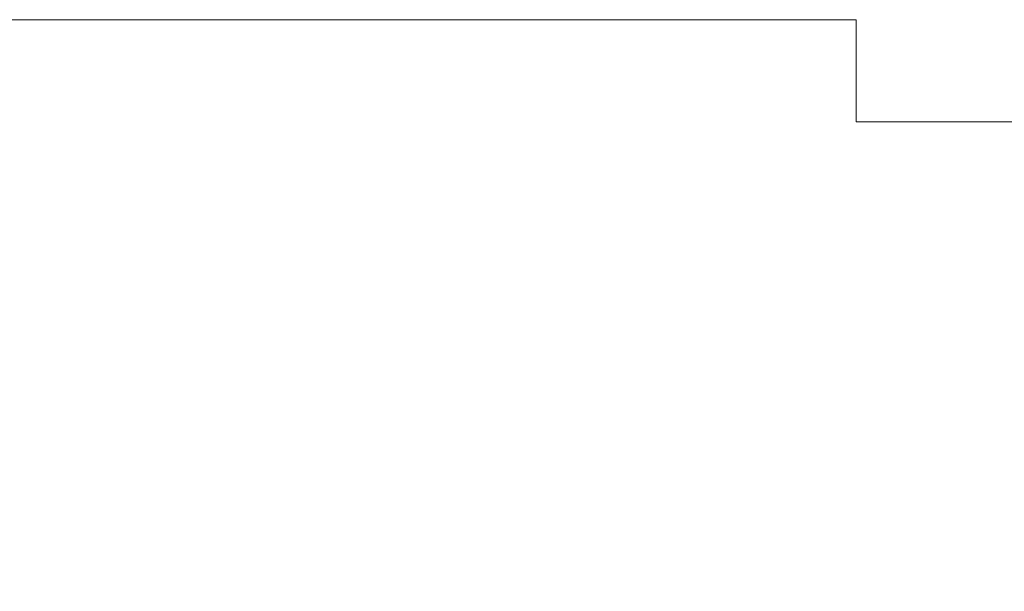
# Model space of a CAD drawing. Extents: x -3074 to 205, y -4612 to -1849.
# Tile 23 of 24: x -264 to -138, y -2189 to -2116. Entities that reach past the tile are written whole.
import ezdxf

# ---------------------------------------------------------------- set-up
doc = ezdxf.new("R2010")
doc.units = 0
doc.header["$MEASUREMENT"] = 0
doc.layers.add('B_ANNO_NOPLOT', color=47, linetype='Continuous', lineweight=18, plot=False)

# ---------------------------------------------------------------- blocks, each defined once
blk = doc.blocks.new('INS_SS56ELEC_BASE-2')
at = {"layer": 'B_ANNO_NOPLOT', "flags": 128}
blk.add_lwpolyline([(0, 0), (0, 252), (323.92766, 252), (323.92766, 238.85516), (378, 238.85516), (378, 40.49961), (316.57075, 40.49961), (316.57075, 0)], close=True, dxfattribs=at)
blk = doc.blocks.new('*U1051')
at = {"layer": 'B_ANNO_NOPLOT', "flags": 128}
blk.add_lwpolyline([(0, 0), (0, 252), (323.93, 252), (323.93, 238.86), (378, 238.86), (378, 40.5), (316.57, 40.5), (316.57, 0)], close=True, dxfattribs=at)
blk = doc.blocks.new('*U67')
at = {"layer": 'B_ANNO_NOPLOT', "flags": 128}
blk.add_lwpolyline([(0, 0), (0, 252), (323.9277, 252), (323.9277, 238.8552), (378, 238.8552), (378, 40.4996), (316.5708, 40.4996), (316.5708, 0)], close=True, dxfattribs=at)

msp = doc.modelspace()

# ---------------------------------------------------------------- block references
msp.add_blockref('INS_SS56ELEC_BASE-2', (-480.58, -2367.75))

# ---------------------------------------------------------------- next in the draw order: block references
for name in ['*U1051', '*U67']:
    msp.add_blockref(name, (-480.58, -2367.75))

doc.saveas('drawing.dxf')
